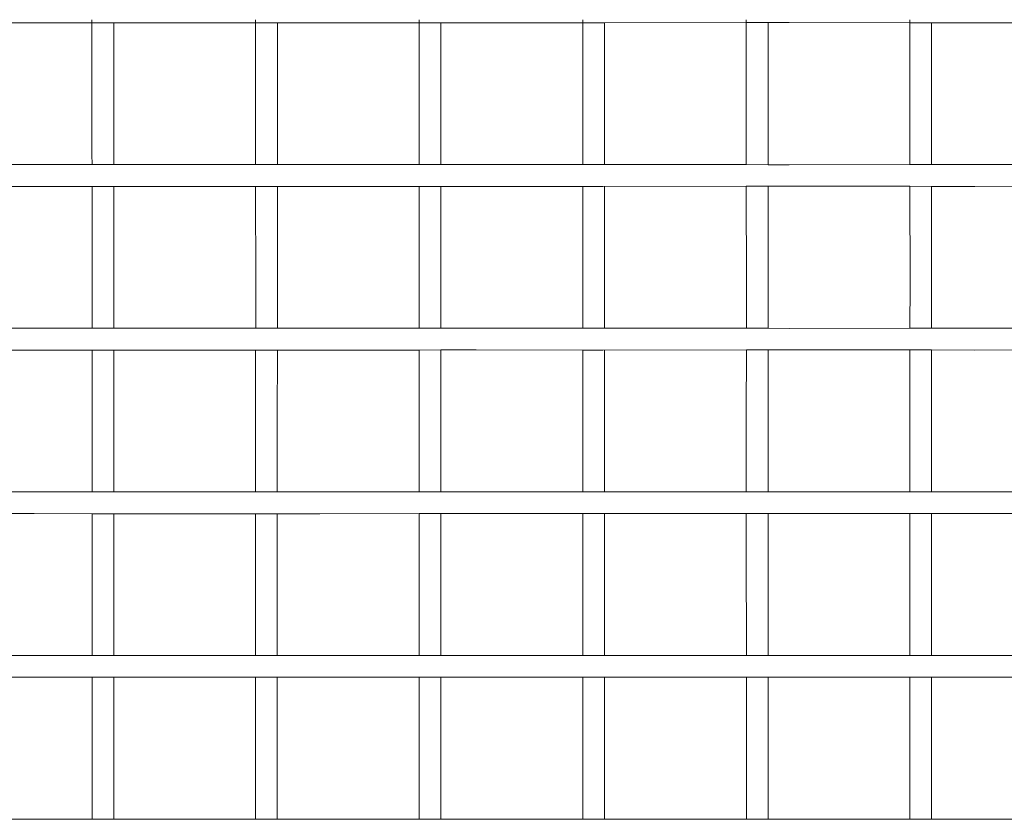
# Model space of a CAD drawing. Header units: millimetres. Extents: x -16331 to -10174, y -4135 to -3584.
# Tile 57 of 256: x -10364 to -10363.278, y -4016.072 to -4015.486. Entities that reach past the tile are written whole.
import ezdxf

# ---------------------------------------------------------------- set-up
doc = ezdxf.new("R2010")
doc.units = ezdxf.units.MM
doc.layers.add('DI-Elementos externos em vista', color=9, linetype='Continuous', lineweight=5)
doc.layers.add('IFC-IfcDoor-Contorno', color=250, linetype='Continuous', lineweight=5)

msp = doc.modelspace()

# ---------------------------------------------------------------- linework, layer by layer
at = {"layer": 'DI-Elementos externos em vista'}
for p, q in [((-10364.05139, -4015.48776), (-10363.98971, -4015.48776)), ((-10363.98971, -4015.48776), (-10363.94737, -4015.48777)), ((-10363.94737, -4015.48555), (-10363.94737, -4015.58448)), ((-10363.94737, -4015.48777), (-10363.93139, -4015.48777)), ((-10363.93139, -4015.48777), (-10363.89494, -4015.48777)), ((-10363.93137, -4015.57743), (-10363.93139, -4015.48777)), ((-10363.89494, -4015.48777), (-10363.82737, -4015.48777)), ((-10363.82737, -4015.48555), (-10363.82737, -4015.58448)), ((-10363.82737, -4015.48777), (-10363.81139, -4015.48777)), ((-10363.81139, -4015.48777), (-10363.78019, -4015.48777)), ((-10363.81137, -4015.57743), (-10363.81139, -4015.48777)), ((-10363.78019, -4015.48777), (-10363.70737, -4015.48775)), ((-10363.70737, -4015.48555), (-10363.70737, -4015.58448)), ((-10363.70737, -4015.48775), (-10363.69139, -4015.48774)), ((-10363.69139, -4015.48774), (-10363.66543, -4015.48774)), ((-10363.69137, -4015.57743), (-10363.69139, -4015.48774)), ((-10363.66543, -4015.48774), (-10363.58737, -4015.48775)), ((-10363.58737, -4015.48555), (-10363.58737, -4015.58448)), ((-10363.58737, -4015.48775), (-10363.57249, -4015.48775)), ((-10363.57249, -4015.48775), (-10363.57139, -4015.48775)), ((-10363.57139, -4015.48775), (-10363.46737, -4015.48769)), ((-10363.57137, -4015.57743), (-10363.57139, -4015.48775)), ((-10363.46737, -4015.48555), (-10363.46737, -4015.58448)), ((-10363.46737, -4015.48769), (-10363.45139, -4015.48768)), ((-10363.45139, -4015.48768), (-10363.43593, -4015.48767)), ((-10363.45137, -4015.57743), (-10363.45139, -4015.48768)), ((-10363.43593, -4015.48767), (-10363.34737, -4015.48773)), ((-10363.34737, -4015.48555), (-10363.34737, -4015.58448)), ((-10363.34737, -4015.48773), (-10363.33139, -4015.48774)), ((-10363.33139, -4015.48774), (-10363.29972, -4015.48776)), ((-10363.33137, -4015.57743), (-10363.33139, -4015.48774)), ((-10363.29972, -4015.48776), (-10363.22737, -4015.48771)), ((-10363.93137, -4015.59177), (-10363.93137, -4015.57743)), ((-10363.81137, -4015.59177), (-10363.81137, -4015.57743)), ((-10363.69137, -4015.59179), (-10363.69137, -4015.57743)), ((-10363.57137, -4015.59179), (-10363.57137, -4015.57743)), ((-10363.45137, -4015.59186), (-10363.45137, -4015.57743)), ((-10363.33137, -4015.5918), (-10363.33137, -4015.57743)), ((-10363.94737, -4015.58448), (-10363.94736, -4015.59177)), ((-10363.82737, -4015.58448), (-10363.82736, -4015.59177)), ((-10363.70737, -4015.58448), (-10363.70736, -4015.59179)), ((-10363.58737, -4015.58448), (-10363.58736, -4015.59179)), ((-10363.46737, -4015.58448), (-10363.46736, -4015.59185)), ((-10363.34737, -4015.58448), (-10363.34736, -4015.59181)), ((-10363.98971, -4015.59178), (-10364.05137, -4015.59178)), ((-10363.94736, -4015.59177), (-10363.98971, -4015.59178)), ((-10363.93137, -4015.59177), (-10363.94736, -4015.59177)), ((-10363.89494, -4015.59177), (-10363.93137, -4015.59177)), ((-10363.82736, -4015.59177), (-10363.89494, -4015.59177)), ((-10363.81137, -4015.59177), (-10363.82736, -4015.59177)), ((-10363.78019, -4015.59177), (-10363.81137, -4015.59177)), ((-10363.70736, -4015.59179), (-10363.78019, -4015.59177)), ((-10363.69137, -4015.59179), (-10363.70736, -4015.59179)), ((-10363.66543, -4015.5918), (-10363.69137, -4015.59179)), ((-10363.58736, -4015.59179), (-10363.66543, -4015.5918)), ((-10363.57249, -4015.59178), (-10363.58736, -4015.59179)), ((-10363.46736, -4015.59185), (-10363.57249, -4015.59178)), ((-10363.45137, -4015.59186), (-10363.46736, -4015.59185)), ((-10363.43593, -4015.59187), (-10363.45137, -4015.59186)), ((-10363.34736, -4015.59181), (-10363.43593, -4015.59187)), ((-10363.33137, -4015.5918), (-10363.34736, -4015.59181)), ((-10363.29972, -4015.59178), (-10363.33137, -4015.5918)), ((-10363.22736, -4015.59182), (-10363.29972, -4015.59178)), ((-10364.05137, -4015.60776), (-10363.98971, -4015.60776)), ((-10363.98971, -4015.60776), (-10363.94735, -4015.60777)), ((-10363.94735, -4015.60777), (-10363.93137, -4015.60777)), ((-10363.94735, -4015.60777), (-10363.94726, -4015.67962)), ((-10363.93137, -4015.60777), (-10363.89494, -4015.60777)), ((-10363.93137, -4015.68293), (-10363.93137, -4015.60777)), ((-10363.89494, -4015.60777), (-10363.82735, -4015.60777)), ((-10363.82735, -4015.60777), (-10363.81137, -4015.60777)), ((-10363.82735, -4015.60777), (-10363.82726, -4015.67962)), ((-10363.81137, -4015.60777), (-10363.78019, -4015.60777)), ((-10363.81137, -4015.68293), (-10363.81137, -4015.60777)), ((-10363.78019, -4015.60777), (-10363.70735, -4015.60775)), ((-10363.70735, -4015.60775), (-10363.69137, -4015.60774)), ((-10363.70735, -4015.60775), (-10363.70726, -4015.67962)), ((-10363.69137, -4015.60774), (-10363.66543, -4015.60774)), ((-10363.69137, -4015.68293), (-10363.69137, -4015.60774)), ((-10363.66543, -4015.60774), (-10363.58735, -4015.60775)), ((-10363.58735, -4015.60775), (-10363.57249, -4015.60775)), ((-10363.58735, -4015.60775), (-10363.58726, -4015.67962)), ((-10363.57249, -4015.60775), (-10363.46735, -4015.60769)), ((-10363.57137, -4015.68293), (-10363.57137, -4015.60775)), ((-10363.46735, -4015.60769), (-10363.45137, -4015.60768)), ((-10363.46735, -4015.60769), (-10363.46726, -4015.67962)), ((-10363.45137, -4015.60768), (-10363.43593, -4015.60767)), ((-10363.45137, -4015.68293), (-10363.45137, -4015.60768)), ((-10363.43593, -4015.60767), (-10363.34735, -4015.60773)), ((-10363.34735, -4015.60773), (-10363.33137, -4015.60774)), ((-10363.34735, -4015.60773), (-10363.34726, -4015.67962)), ((-10363.33137, -4015.60774), (-10363.29972, -4015.60776)), ((-10363.33137, -4015.68293), (-10363.33137, -4015.60774)), ((-10363.29972, -4015.60776), (-10363.22735, -4015.60771)), ((-10363.94726, -4015.67962), (-10363.94729, -4015.71177)), ((-10363.93138, -4015.71177), (-10363.93137, -4015.68293)), ((-10363.82726, -4015.67962), (-10363.82729, -4015.71177)), ((-10363.81138, -4015.71177), (-10363.81137, -4015.68293)), ((-10363.70726, -4015.67962), (-10363.70729, -4015.71179)), ((-10363.69138, -4015.71179), (-10363.69137, -4015.68293)), ((-10363.58726, -4015.67962), (-10363.58729, -4015.71179)), ((-10363.57138, -4015.71179), (-10363.57137, -4015.68293)), ((-10363.46726, -4015.67962), (-10363.46729, -4015.71185)), ((-10363.45138, -4015.71186), (-10363.45137, -4015.68293)), ((-10363.34726, -4015.67962), (-10363.34729, -4015.71181)), ((-10363.33138, -4015.7118), (-10363.33137, -4015.68293)), ((-10363.98971, -4015.71178), (-10364.05138, -4015.71178)), ((-10363.94729, -4015.71177), (-10363.98971, -4015.71178)), ((-10363.93138, -4015.71177), (-10363.94729, -4015.71177)), ((-10363.89494, -4015.71177), (-10363.93138, -4015.71177)), ((-10363.82729, -4015.71177), (-10363.89494, -4015.71177)), ((-10363.81138, -4015.71177), (-10363.82729, -4015.71177)), ((-10363.78019, -4015.71177), (-10363.81138, -4015.71177)), ((-10363.70729, -4015.71179), (-10363.78019, -4015.71177)), ((-10363.69138, -4015.71179), (-10363.70729, -4015.71179)), ((-10363.66543, -4015.7118), (-10363.69138, -4015.71179)), ((-10363.58729, -4015.71179), (-10363.66543, -4015.7118)), ((-10363.57249, -4015.71178), (-10363.58729, -4015.71179)), ((-10363.46729, -4015.71185), (-10363.57249, -4015.71178)), ((-10363.45138, -4015.71186), (-10363.46729, -4015.71185)), ((-10363.43593, -4015.71187), (-10363.45138, -4015.71186)), ((-10363.34729, -4015.71181), (-10363.43593, -4015.71187)), ((-10363.33138, -4015.7118), (-10363.34729, -4015.71181)), ((-10363.29972, -4015.71178), (-10363.33138, -4015.7118)), ((-10363.22729, -4015.71182), (-10363.29972, -4015.71178)), ((-10364.05139, -4015.72776), (-10363.98971, -4015.72776)), ((-10363.98971, -4015.72776), (-10363.94731, -4015.72777)), ((-10363.94731, -4015.72777), (-10363.94736, -4015.77433)), ((-10363.94731, -4015.72777), (-10363.93139, -4015.72777)), ((-10363.93141, -4015.77823), (-10363.93139, -4015.72777)), ((-10363.93139, -4015.72777), (-10363.89494, -4015.72777)), ((-10363.89494, -4015.72777), (-10363.82731, -4015.72777)), ((-10363.82731, -4015.72777), (-10363.82736, -4015.77433)), ((-10363.82731, -4015.72777), (-10363.81139, -4015.72777)), ((-10363.81141, -4015.77823), (-10363.81139, -4015.72777)), ((-10363.81139, -4015.72777), (-10363.78019, -4015.72777)), ((-10363.78019, -4015.72777), (-10363.70731, -4015.72775)), ((-10363.70731, -4015.72775), (-10363.70736, -4015.77433)), ((-10363.70731, -4015.72775), (-10363.69139, -4015.72774)), ((-10363.69141, -4015.77823), (-10363.69139, -4015.72774)), ((-10363.69139, -4015.72774), (-10363.66543, -4015.72774)), ((-10363.66543, -4015.72774), (-10363.58731, -4015.72775)), ((-10363.58731, -4015.72775), (-10363.58736, -4015.77433)), ((-10363.58731, -4015.72775), (-10363.57249, -4015.72775)), ((-10363.57249, -4015.72775), (-10363.46731, -4015.72769)), ((-10363.57141, -4015.77823), (-10363.57139, -4015.72775)), ((-10363.46731, -4015.72769), (-10363.46736, -4015.77433)), ((-10363.46731, -4015.72769), (-10363.45139, -4015.72768)), ((-10363.45141, -4015.77823), (-10363.45139, -4015.72768)), ((-10363.45139, -4015.72768), (-10363.43593, -4015.72767)), ((-10363.43593, -4015.72767), (-10363.34731, -4015.72773)), ((-10363.34731, -4015.72773), (-10363.34736, -4015.77433)), ((-10363.34731, -4015.72773), (-10363.33139, -4015.72774)), ((-10363.33141, -4015.77823), (-10363.33139, -4015.72774)), ((-10363.33139, -4015.72774), (-10363.29972, -4015.72776)), ((-10363.29972, -4015.72776), (-10363.22731, -4015.72771)), ((-10363.94736, -4015.77433), (-10363.94735, -4015.83177)), ((-10363.93141, -4015.83177), (-10363.93141, -4015.77823)), ((-10363.82736, -4015.77433), (-10363.82735, -4015.83177)), ((-10363.81141, -4015.83177), (-10363.81141, -4015.77823)), ((-10363.70736, -4015.77433), (-10363.70735, -4015.83179)), ((-10363.69141, -4015.83179), (-10363.69141, -4015.77823)), ((-10363.58736, -4015.77433), (-10363.58735, -4015.83179)), ((-10363.57141, -4015.83179), (-10363.57141, -4015.77823)), ((-10363.46736, -4015.77433), (-10363.46735, -4015.83185)), ((-10363.45141, -4015.83186), (-10363.45141, -4015.77823)), ((-10363.34736, -4015.77433), (-10363.34735, -4015.83181)), ((-10363.33141, -4015.8318), (-10363.33141, -4015.77823)), ((-10363.98971, -4015.83178), (-10364.05141, -4015.83178)), ((-10363.94735, -4015.83177), (-10363.98971, -4015.83178)), ((-10363.93141, -4015.83177), (-10363.94735, -4015.83177)), ((-10363.89494, -4015.83177), (-10363.93141, -4015.83177)), ((-10363.82735, -4015.83177), (-10363.89494, -4015.83177)), ((-10363.81141, -4015.83177), (-10363.82735, -4015.83177)), ((-10363.78019, -4015.83177), (-10363.81141, -4015.83177)), ((-10363.70735, -4015.83179), (-10363.78019, -4015.83177)), ((-10363.69141, -4015.83179), (-10363.70735, -4015.83179)), ((-10363.66543, -4015.8318), (-10363.69141, -4015.83179)), ((-10363.58735, -4015.83179), (-10363.66543, -4015.8318)), ((-10363.57249, -4015.83178), (-10363.58735, -4015.83179)), ((-10363.57141, -4015.83179), (-10363.57249, -4015.83178)), ((-10363.46735, -4015.83185), (-10363.57141, -4015.83179)), ((-10363.45141, -4015.83186), (-10363.46735, -4015.83185)), ((-10363.43593, -4015.83187), (-10363.45141, -4015.83186)), ((-10363.34735, -4015.83181), (-10363.43593, -4015.83187)), ((-10363.33141, -4015.8318), (-10363.34735, -4015.83181)), ((-10363.29972, -4015.83178), (-10363.33141, -4015.8318)), ((-10363.22735, -4015.83182), (-10363.29972, -4015.83178)), ((-10364.05141, -4015.84776), (-10363.98971, -4015.84776)), ((-10363.98971, -4015.84776), (-10363.94734, -4015.84777)), ((-10363.94734, -4015.84777), (-10363.93141, -4015.84777)), ((-10363.94734, -4015.84777), (-10363.94734, -4015.87371)), ((-10363.93141, -4015.84777), (-10363.89494, -4015.84777)), ((-10363.93141, -4015.87371), (-10363.93141, -4015.84777)), ((-10363.89494, -4015.84777), (-10363.82734, -4015.84777)), ((-10363.82734, -4015.84777), (-10363.81141, -4015.84777)), ((-10363.82734, -4015.84777), (-10363.82734, -4015.87371)), ((-10363.81141, -4015.84777), (-10363.78019, -4015.84777)), ((-10363.81141, -4015.87371), (-10363.81141, -4015.84777)), ((-10363.78019, -4015.84777), (-10363.70734, -4015.84775)), ((-10363.70734, -4015.84775), (-10363.69141, -4015.84774)), ((-10363.70734, -4015.84775), (-10363.70734, -4015.87371)), ((-10363.69141, -4015.84774), (-10363.66543, -4015.84774)), ((-10363.69141, -4015.87371), (-10363.69141, -4015.84774)), ((-10363.66543, -4015.84774), (-10363.58734, -4015.84775)), ((-10363.58734, -4015.84775), (-10363.57249, -4015.84775)), ((-10363.58734, -4015.84775), (-10363.58734, -4015.87371)), ((-10363.57249, -4015.84775), (-10363.57141, -4015.84775)), ((-10363.57141, -4015.84775), (-10363.46734, -4015.84769)), ((-10363.57141, -4015.87371), (-10363.57141, -4015.84775)), ((-10363.46734, -4015.84769), (-10363.45141, -4015.84768)), ((-10363.46734, -4015.84769), (-10363.46734, -4015.87371)), ((-10363.45141, -4015.84768), (-10363.43593, -4015.84767)), ((-10363.45141, -4015.87371), (-10363.45141, -4015.84768)), ((-10363.43593, -4015.84767), (-10363.34734, -4015.84773)), ((-10363.34734, -4015.84773), (-10363.33141, -4015.84774)), ((-10363.34734, -4015.84773), (-10363.34734, -4015.87371)), ((-10363.33141, -4015.84774), (-10363.29972, -4015.84776)), ((-10363.33141, -4015.87371), (-10363.33141, -4015.84774)), ((-10363.29972, -4015.84776), (-10363.22734, -4015.84771)), ((-10363.94734, -4015.87371), (-10363.94732, -4015.95177)), ((-10363.93142, -4015.95177), (-10363.93141, -4015.87371)), ((-10363.82734, -4015.87371), (-10363.82732, -4015.95177)), ((-10363.81142, -4015.95177), (-10363.81141, -4015.87371)), ((-10363.70734, -4015.87371), (-10363.70732, -4015.95179)), ((-10363.69142, -4015.95179), (-10363.69141, -4015.87371)), ((-10363.58734, -4015.87371), (-10363.58732, -4015.95179)), ((-10363.57142, -4015.95179), (-10363.57141, -4015.87371)), ((-10363.46734, -4015.87371), (-10363.46732, -4015.95185)), ((-10363.45142, -4015.95186), (-10363.45141, -4015.87371)), ((-10363.34734, -4015.87371), (-10363.34732, -4015.95181)), ((-10363.33142, -4015.9518), (-10363.33141, -4015.87371)), ((-10363.98971, -4015.95178), (-10364.05142, -4015.95178)), ((-10363.94732, -4015.95177), (-10363.98971, -4015.95178)), ((-10363.93142, -4015.95177), (-10363.94732, -4015.95177)), ((-10363.89494, -4015.95177), (-10363.93142, -4015.95177)), ((-10363.82732, -4015.95177), (-10363.89494, -4015.95177)), ((-10363.81142, -4015.95177), (-10363.82732, -4015.95177)), ((-10363.78019, -4015.95177), (-10363.81142, -4015.95177)), ((-10363.70732, -4015.95179), (-10363.78019, -4015.95177)), ((-10363.69142, -4015.95179), (-10363.70732, -4015.95179)), ((-10363.66543, -4015.9518), (-10363.69142, -4015.95179)), ((-10363.58732, -4015.95179), (-10363.66543, -4015.9518)), ((-10363.57249, -4015.95178), (-10363.58732, -4015.95179)), ((-10363.57142, -4015.95179), (-10363.57249, -4015.95178)), ((-10363.46732, -4015.95185), (-10363.57142, -4015.95179)), ((-10363.45142, -4015.95186), (-10363.46732, -4015.95185)), ((-10363.43593, -4015.95187), (-10363.45142, -4015.95186)), ((-10363.34732, -4015.95181), (-10363.43593, -4015.95187)), ((-10363.33142, -4015.9518), (-10363.34732, -4015.95181)), ((-10363.29972, -4015.95178), (-10363.33142, -4015.9518)), ((-10363.22732, -4015.95182), (-10363.29972, -4015.95178)), ((-10364.05143, -4015.96776), (-10363.98971, -4015.96776)), ((-10363.98971, -4015.96776), (-10363.94732, -4015.96777)), ((-10363.94732, -4015.96777), (-10363.93143, -4015.96777)), ((-10363.94732, -4015.96777), (-10363.94732, -4015.97247)), ((-10363.93143, -4015.96777), (-10363.89494, -4015.96777)), ((-10363.93143, -4015.97247), (-10363.93143, -4015.96777)), ((-10363.89494, -4015.96777), (-10363.82732, -4015.96777)), ((-10363.82732, -4015.96777), (-10363.81143, -4015.96777)), ((-10363.82732, -4015.96777), (-10363.82732, -4015.97247)), ((-10363.81143, -4015.96777), (-10363.78019, -4015.96777)), ((-10363.81143, -4015.97247), (-10363.81143, -4015.96777)), ((-10363.78019, -4015.96777), (-10363.70732, -4015.96775)), ((-10363.70732, -4015.96775), (-10363.69143, -4015.96774)), ((-10363.70732, -4015.96775), (-10363.70732, -4015.97247)), ((-10363.69143, -4015.96774), (-10363.66543, -4015.96774)), ((-10363.69143, -4015.97247), (-10363.69143, -4015.96774)), ((-10363.66543, -4015.96774), (-10363.58732, -4015.96775)), ((-10363.58732, -4015.96775), (-10363.57249, -4015.96775)), ((-10363.58732, -4015.96775), (-10363.58732, -4015.97247)), ((-10363.57249, -4015.96775), (-10363.57143, -4015.96775)), ((-10363.57143, -4015.96775), (-10363.46732, -4015.96769)), ((-10363.57143, -4015.97247), (-10363.57143, -4015.96775)), ((-10363.46732, -4015.96769), (-10363.45143, -4015.96768)), ((-10363.46732, -4015.96769), (-10363.46732, -4015.97247)), ((-10363.45143, -4015.96768), (-10363.43593, -4015.96767)), ((-10363.45143, -4015.97247), (-10363.45143, -4015.96768)), ((-10363.43593, -4015.96767), (-10363.34732, -4015.96773)), ((-10363.34732, -4015.96773), (-10363.33143, -4015.96774)), ((-10363.34732, -4015.96773), (-10363.34732, -4015.97247)), ((-10363.33143, -4015.96774), (-10363.29972, -4015.96776)), ((-10363.33143, -4015.97247), (-10363.33143, -4015.96774)), ((-10363.29972, -4015.96776), (-10363.22732, -4015.96771)), ((-10363.94732, -4015.97247), (-10363.94733, -4016.06798)), ((-10363.93141, -4016.06798), (-10363.93143, -4015.97247)), ((-10363.82732, -4015.97247), (-10363.82733, -4016.06798)), ((-10363.81141, -4016.06798), (-10363.81143, -4015.97247)), ((-10363.70732, -4015.97247), (-10363.70733, -4016.06798)), ((-10363.69141, -4016.06798), (-10363.69143, -4015.97247)), ((-10363.58732, -4015.97247), (-10363.58733, -4016.06798)), ((-10363.57141, -4016.06798), (-10363.57143, -4015.97247)), ((-10363.46732, -4015.97247), (-10363.46733, -4016.06798)), ((-10363.45141, -4016.06798), (-10363.45143, -4015.97247)), ((-10363.34732, -4015.97247), (-10363.34733, -4016.06798)), ((-10363.33141, -4016.06798), (-10363.33143, -4015.97247)), ((-10363.94733, -4016.06798), (-10363.94733, -4016.07177)), ((-10363.93141, -4016.07177), (-10363.93141, -4016.06798)), ((-10363.82733, -4016.06798), (-10363.82733, -4016.07177)), ((-10363.81141, -4016.07177), (-10363.81141, -4016.06798)), ((-10363.70733, -4016.06798), (-10363.70733, -4016.07179)), ((-10363.69141, -4016.07179), (-10363.69141, -4016.06798)), ((-10363.58733, -4016.06798), (-10363.58733, -4016.07179)), ((-10363.57141, -4016.07179), (-10363.57141, -4016.06798)), ((-10363.46733, -4016.06798), (-10363.46733, -4016.07185)), ((-10363.45141, -4016.07186), (-10363.45141, -4016.06798)), ((-10363.34733, -4016.06798), (-10363.34733, -4016.07181)), ((-10363.33141, -4016.0718), (-10363.33141, -4016.06798)), ((-10363.98971, -4016.07178), (-10364.05141, -4016.07178)), ((-10363.94733, -4016.07177), (-10363.98971, -4016.07178)), ((-10363.93141, -4016.07177), (-10363.94733, -4016.07177)), ((-10363.89494, -4016.07177), (-10363.93141, -4016.07177)), ((-10363.82733, -4016.07177), (-10363.89494, -4016.07177)), ((-10363.81141, -4016.07177), (-10363.82733, -4016.07177)), ((-10363.78019, -4016.07177), (-10363.81141, -4016.07177)), ((-10363.70733, -4016.07179), (-10363.78019, -4016.07177)), ((-10363.69141, -4016.07179), (-10363.70733, -4016.07179)), ((-10363.66543, -4016.0718), (-10363.69141, -4016.07179)), ((-10363.58733, -4016.07179), (-10363.66543, -4016.0718)), ((-10363.57249, -4016.07178), (-10363.58733, -4016.07179)), ((-10363.57141, -4016.07179), (-10363.57249, -4016.07178)), ((-10363.46733, -4016.07185), (-10363.57141, -4016.07179)), ((-10363.45141, -4016.07186), (-10363.46733, -4016.07185)), ((-10363.43593, -4016.07187), (-10363.45141, -4016.07186)), ((-10363.34733, -4016.07181), (-10363.43593, -4016.07187)), ((-10363.33141, -4016.0718), (-10363.34733, -4016.07181)), ((-10363.29972, -4016.07178), (-10363.33141, -4016.0718)), ((-10363.22733, -4016.07182), (-10363.29972, -4016.07178))]:
    msp.add_line(p, q, dxfattribs=at)
at = {"layer": 'IFC-IfcDoor-Contorno', "lineweight": 5}
for p, q in [((-10364.05139, -4015.48776), (-10363.98971, -4015.48776)), ((-10363.98971, -4015.48776), (-10363.94737, -4015.48777)), ((-10363.94737, -4015.48555), (-10363.94737, -4015.58448)), ((-10363.94737, -4015.48777), (-10363.93139, -4015.48777)), ((-10363.93139, -4015.48777), (-10363.89494, -4015.48777)), ((-10363.93137, -4015.57743), (-10363.93139, -4015.48777)), ((-10363.89494, -4015.48777), (-10363.82737, -4015.48777)), ((-10363.82737, -4015.48555), (-10363.82737, -4015.58448)), ((-10363.82737, -4015.48777), (-10363.81139, -4015.48777)), ((-10363.81139, -4015.48777), (-10363.78019, -4015.48777)), ((-10363.81137, -4015.57743), (-10363.81139, -4015.48777)), ((-10363.78019, -4015.48777), (-10363.70737, -4015.48775)), ((-10363.70737, -4015.48555), (-10363.70737, -4015.58448)), ((-10363.70737, -4015.48775), (-10363.69139, -4015.48774)), ((-10363.69139, -4015.48774), (-10363.66543, -4015.48774)), ((-10363.69137, -4015.57743), (-10363.69139, -4015.48774)), ((-10363.66543, -4015.48774), (-10363.58737, -4015.48775)), ((-10363.58737, -4015.48555), (-10363.58737, -4015.58448)), ((-10363.58737, -4015.48775), (-10363.57249, -4015.48775)), ((-10363.57249, -4015.48775), (-10363.57139, -4015.48775)), ((-10363.57139, -4015.48775), (-10363.46737, -4015.48769)), ((-10363.57137, -4015.57743), (-10363.57139, -4015.48775)), ((-10363.46737, -4015.48555), (-10363.46737, -4015.58448)), ((-10363.46737, -4015.48769), (-10363.45139, -4015.48768)), ((-10363.45139, -4015.48768), (-10363.43593, -4015.48767)), ((-10363.45137, -4015.57743), (-10363.45139, -4015.48768)), ((-10363.43593, -4015.48767), (-10363.34737, -4015.48773)), ((-10363.34737, -4015.48555), (-10363.34737, -4015.58448)), ((-10363.34737, -4015.48773), (-10363.33139, -4015.48774)), ((-10363.33139, -4015.48774), (-10363.29972, -4015.48776)), ((-10363.33137, -4015.57743), (-10363.33139, -4015.48774)), ((-10363.29972, -4015.48776), (-10363.22737, -4015.48771)), ((-10363.93137, -4015.59177), (-10363.93137, -4015.57743)), ((-10363.81137, -4015.59177), (-10363.81137, -4015.57743)), ((-10363.69137, -4015.59179), (-10363.69137, -4015.57743)), ((-10363.57137, -4015.59179), (-10363.57137, -4015.57743)), ((-10363.45137, -4015.59186), (-10363.45137, -4015.57743)), ((-10363.33137, -4015.5918), (-10363.33137, -4015.57743)), ((-10363.94737, -4015.58448), (-10363.94736, -4015.59177)), ((-10363.82737, -4015.58448), (-10363.82736, -4015.59177)), ((-10363.70737, -4015.58448), (-10363.70736, -4015.59179)), ((-10363.58737, -4015.58448), (-10363.58736, -4015.59179)), ((-10363.46737, -4015.58448), (-10363.46736, -4015.59185)), ((-10363.34737, -4015.58448), (-10363.34736, -4015.59181)), ((-10363.98971, -4015.59178), (-10364.05137, -4015.59178)), ((-10363.94736, -4015.59177), (-10363.98971, -4015.59178)), ((-10363.93137, -4015.59177), (-10363.94736, -4015.59177)), ((-10363.89494, -4015.59177), (-10363.93137, -4015.59177)), ((-10363.82736, -4015.59177), (-10363.89494, -4015.59177)), ((-10363.81137, -4015.59177), (-10363.82736, -4015.59177)), ((-10363.78019, -4015.59177), (-10363.81137, -4015.59177)), ((-10363.70736, -4015.59179), (-10363.78019, -4015.59177)), ((-10363.69137, -4015.59179), (-10363.70736, -4015.59179)), ((-10363.66543, -4015.5918), (-10363.69137, -4015.59179)), ((-10363.58736, -4015.59179), (-10363.66543, -4015.5918)), ((-10363.57249, -4015.59178), (-10363.58736, -4015.59179)), ((-10363.46736, -4015.59185), (-10363.57249, -4015.59178)), ((-10363.45137, -4015.59186), (-10363.46736, -4015.59185)), ((-10363.43593, -4015.59187), (-10363.45137, -4015.59186)), ((-10363.34736, -4015.59181), (-10363.43593, -4015.59187)), ((-10363.33137, -4015.5918), (-10363.34736, -4015.59181)), ((-10363.29972, -4015.59178), (-10363.33137, -4015.5918)), ((-10363.22736, -4015.59182), (-10363.29972, -4015.59178)), ((-10364.05137, -4015.60776), (-10363.98971, -4015.60776)), ((-10363.98971, -4015.60776), (-10363.94735, -4015.60777)), ((-10363.94735, -4015.60777), (-10363.93137, -4015.60777)), ((-10363.94735, -4015.60777), (-10363.94726, -4015.67962)), ((-10363.93137, -4015.60777), (-10363.89494, -4015.60777)), ((-10363.93137, -4015.68293), (-10363.93137, -4015.60777)), ((-10363.89494, -4015.60777), (-10363.82735, -4015.60777)), ((-10363.82735, -4015.60777), (-10363.81137, -4015.60777)), ((-10363.82735, -4015.60777), (-10363.82726, -4015.67962)), ((-10363.81137, -4015.60777), (-10363.78019, -4015.60777)), ((-10363.81137, -4015.68293), (-10363.81137, -4015.60777)), ((-10363.78019, -4015.60777), (-10363.70735, -4015.60775)), ((-10363.70735, -4015.60775), (-10363.69137, -4015.60774)), ((-10363.70735, -4015.60775), (-10363.70726, -4015.67962)), ((-10363.69137, -4015.60774), (-10363.66543, -4015.60774)), ((-10363.69137, -4015.68293), (-10363.69137, -4015.60774)), ((-10363.66543, -4015.60774), (-10363.58735, -4015.60775)), ((-10363.58735, -4015.60775), (-10363.57249, -4015.60775)), ((-10363.58735, -4015.60775), (-10363.58726, -4015.67962)), ((-10363.57249, -4015.60775), (-10363.46735, -4015.60769)), ((-10363.57137, -4015.68293), (-10363.57137, -4015.60775)), ((-10363.46735, -4015.60769), (-10363.45137, -4015.60768)), ((-10363.46735, -4015.60769), (-10363.46726, -4015.67962)), ((-10363.45137, -4015.60768), (-10363.43593, -4015.60767)), ((-10363.45137, -4015.68293), (-10363.45137, -4015.60768)), ((-10363.43593, -4015.60767), (-10363.34735, -4015.60773)), ((-10363.34735, -4015.60773), (-10363.33137, -4015.60774)), ((-10363.34735, -4015.60773), (-10363.34726, -4015.67962)), ((-10363.33137, -4015.60774), (-10363.29972, -4015.60776)), ((-10363.33137, -4015.68293), (-10363.33137, -4015.60774)), ((-10363.29972, -4015.60776), (-10363.22735, -4015.60771)), ((-10363.94726, -4015.67962), (-10363.94729, -4015.71177)), ((-10363.93138, -4015.71177), (-10363.93137, -4015.68293)), ((-10363.82726, -4015.67962), (-10363.82729, -4015.71177)), ((-10363.81138, -4015.71177), (-10363.81137, -4015.68293)), ((-10363.70726, -4015.67962), (-10363.70729, -4015.71179)), ((-10363.69138, -4015.71179), (-10363.69137, -4015.68293)), ((-10363.58726, -4015.67962), (-10363.58729, -4015.71179)), ((-10363.57138, -4015.71179), (-10363.57137, -4015.68293)), ((-10363.46726, -4015.67962), (-10363.46729, -4015.71185)), ((-10363.45138, -4015.71186), (-10363.45137, -4015.68293)), ((-10363.34726, -4015.67962), (-10363.34729, -4015.71181)), ((-10363.33138, -4015.7118), (-10363.33137, -4015.68293)), ((-10363.98971, -4015.71178), (-10364.05138, -4015.71178)), ((-10363.94729, -4015.71177), (-10363.98971, -4015.71178)), ((-10363.93138, -4015.71177), (-10363.94729, -4015.71177)), ((-10363.89494, -4015.71177), (-10363.93138, -4015.71177)), ((-10363.82729, -4015.71177), (-10363.89494, -4015.71177)), ((-10363.81138, -4015.71177), (-10363.82729, -4015.71177)), ((-10363.78019, -4015.71177), (-10363.81138, -4015.71177)), ((-10363.70729, -4015.71179), (-10363.78019, -4015.71177)), ((-10363.69138, -4015.71179), (-10363.70729, -4015.71179)), ((-10363.66543, -4015.7118), (-10363.69138, -4015.71179)), ((-10363.58729, -4015.71179), (-10363.66543, -4015.7118)), ((-10363.57249, -4015.71178), (-10363.58729, -4015.71179)), ((-10363.46729, -4015.71185), (-10363.57249, -4015.71178)), ((-10363.45138, -4015.71186), (-10363.46729, -4015.71185)), ((-10363.43593, -4015.71187), (-10363.45138, -4015.71186)), ((-10363.34729, -4015.71181), (-10363.43593, -4015.71187)), ((-10363.33138, -4015.7118), (-10363.34729, -4015.71181)), ((-10363.29972, -4015.71178), (-10363.33138, -4015.7118)), ((-10363.22729, -4015.71182), (-10363.29972, -4015.71178)), ((-10364.05139, -4015.72776), (-10363.98971, -4015.72776)), ((-10363.98971, -4015.72776), (-10363.94731, -4015.72777)), ((-10363.94731, -4015.72777), (-10363.94736, -4015.77433)), ((-10363.94731, -4015.72777), (-10363.93139, -4015.72777)), ((-10363.93141, -4015.77823), (-10363.93139, -4015.72777)), ((-10363.93139, -4015.72777), (-10363.89494, -4015.72777)), ((-10363.89494, -4015.72777), (-10363.82731, -4015.72777)), ((-10363.82731, -4015.72777), (-10363.82736, -4015.77433)), ((-10363.82731, -4015.72777), (-10363.81139, -4015.72777)), ((-10363.81141, -4015.77823), (-10363.81139, -4015.72777)), ((-10363.81139, -4015.72777), (-10363.78019, -4015.72777)), ((-10363.78019, -4015.72777), (-10363.70731, -4015.72775)), ((-10363.70731, -4015.72775), (-10363.70736, -4015.77433)), ((-10363.70731, -4015.72775), (-10363.69139, -4015.72774)), ((-10363.69141, -4015.77823), (-10363.69139, -4015.72774)), ((-10363.69139, -4015.72774), (-10363.66543, -4015.72774)), ((-10363.66543, -4015.72774), (-10363.58731, -4015.72775)), ((-10363.58731, -4015.72775), (-10363.58736, -4015.77433)), ((-10363.58731, -4015.72775), (-10363.57249, -4015.72775)), ((-10363.57249, -4015.72775), (-10363.46731, -4015.72769)), ((-10363.57141, -4015.77823), (-10363.57139, -4015.72775)), ((-10363.46731, -4015.72769), (-10363.46736, -4015.77433)), ((-10363.46731, -4015.72769), (-10363.45139, -4015.72768)), ((-10363.45141, -4015.77823), (-10363.45139, -4015.72768)), ((-10363.45139, -4015.72768), (-10363.43593, -4015.72767)), ((-10363.43593, -4015.72767), (-10363.34731, -4015.72773)), ((-10363.34731, -4015.72773), (-10363.34736, -4015.77433)), ((-10363.34731, -4015.72773), (-10363.33139, -4015.72774)), ((-10363.33141, -4015.77823), (-10363.33139, -4015.72774)), ((-10363.33139, -4015.72774), (-10363.29972, -4015.72776)), ((-10363.29972, -4015.72776), (-10363.22731, -4015.72771)), ((-10363.94736, -4015.77433), (-10363.94735, -4015.83177)), ((-10363.93141, -4015.83177), (-10363.93141, -4015.77823)), ((-10363.82736, -4015.77433), (-10363.82735, -4015.83177)), ((-10363.81141, -4015.83177), (-10363.81141, -4015.77823)), ((-10363.70736, -4015.77433), (-10363.70735, -4015.83179)), ((-10363.69141, -4015.83179), (-10363.69141, -4015.77823)), ((-10363.58736, -4015.77433), (-10363.58735, -4015.83179)), ((-10363.57141, -4015.83179), (-10363.57141, -4015.77823)), ((-10363.46736, -4015.77433), (-10363.46735, -4015.83185)), ((-10363.45141, -4015.83186), (-10363.45141, -4015.77823)), ((-10363.34736, -4015.77433), (-10363.34735, -4015.83181)), ((-10363.33141, -4015.8318), (-10363.33141, -4015.77823)), ((-10363.98971, -4015.83178), (-10364.05141, -4015.83178)), ((-10363.94735, -4015.83177), (-10363.98971, -4015.83178)), ((-10363.93141, -4015.83177), (-10363.94735, -4015.83177)), ((-10363.89494, -4015.83177), (-10363.93141, -4015.83177)), ((-10363.82735, -4015.83177), (-10363.89494, -4015.83177)), ((-10363.81141, -4015.83177), (-10363.82735, -4015.83177)), ((-10363.78019, -4015.83177), (-10363.81141, -4015.83177)), ((-10363.70735, -4015.83179), (-10363.78019, -4015.83177)), ((-10363.69141, -4015.83179), (-10363.70735, -4015.83179)), ((-10363.66543, -4015.8318), (-10363.69141, -4015.83179)), ((-10363.58735, -4015.83179), (-10363.66543, -4015.8318)), ((-10363.57249, -4015.83178), (-10363.58735, -4015.83179)), ((-10363.57141, -4015.83179), (-10363.57249, -4015.83178)), ((-10363.46735, -4015.83185), (-10363.57141, -4015.83179)), ((-10363.45141, -4015.83186), (-10363.46735, -4015.83185)), ((-10363.43593, -4015.83187), (-10363.45141, -4015.83186)), ((-10363.34735, -4015.83181), (-10363.43593, -4015.83187)), ((-10363.33141, -4015.8318), (-10363.34735, -4015.83181)), ((-10363.29972, -4015.83178), (-10363.33141, -4015.8318)), ((-10363.22735, -4015.83182), (-10363.29972, -4015.83178)), ((-10364.05141, -4015.84776), (-10363.98971, -4015.84776)), ((-10363.98971, -4015.84776), (-10363.94734, -4015.84777)), ((-10363.94734, -4015.84777), (-10363.93141, -4015.84777)), ((-10363.94734, -4015.84777), (-10363.94734, -4015.87371)), ((-10363.93141, -4015.84777), (-10363.89494, -4015.84777)), ((-10363.93141, -4015.87371), (-10363.93141, -4015.84777)), ((-10363.89494, -4015.84777), (-10363.82734, -4015.84777)), ((-10363.82734, -4015.84777), (-10363.81141, -4015.84777)), ((-10363.82734, -4015.84777), (-10363.82734, -4015.87371)), ((-10363.81141, -4015.84777), (-10363.78019, -4015.84777)), ((-10363.81141, -4015.87371), (-10363.81141, -4015.84777)), ((-10363.78019, -4015.84777), (-10363.70734, -4015.84775)), ((-10363.70734, -4015.84775), (-10363.69141, -4015.84774)), ((-10363.70734, -4015.84775), (-10363.70734, -4015.87371)), ((-10363.69141, -4015.84774), (-10363.66543, -4015.84774)), ((-10363.69141, -4015.87371), (-10363.69141, -4015.84774)), ((-10363.66543, -4015.84774), (-10363.58734, -4015.84775)), ((-10363.58734, -4015.84775), (-10363.57249, -4015.84775)), ((-10363.58734, -4015.84775), (-10363.58734, -4015.87371)), ((-10363.57249, -4015.84775), (-10363.57141, -4015.84775)), ((-10363.57141, -4015.84775), (-10363.46734, -4015.84769)), ((-10363.57141, -4015.87371), (-10363.57141, -4015.84775)), ((-10363.46734, -4015.84769), (-10363.45141, -4015.84768)), ((-10363.46734, -4015.84769), (-10363.46734, -4015.87371)), ((-10363.45141, -4015.84768), (-10363.43593, -4015.84767)), ((-10363.45141, -4015.87371), (-10363.45141, -4015.84768)), ((-10363.43593, -4015.84767), (-10363.34734, -4015.84773)), ((-10363.34734, -4015.84773), (-10363.33141, -4015.84774)), ((-10363.34734, -4015.84773), (-10363.34734, -4015.87371)), ((-10363.33141, -4015.84774), (-10363.29972, -4015.84776)), ((-10363.33141, -4015.87371), (-10363.33141, -4015.84774)), ((-10363.29972, -4015.84776), (-10363.22734, -4015.84771)), ((-10363.94734, -4015.87371), (-10363.94732, -4015.95177)), ((-10363.93142, -4015.95177), (-10363.93141, -4015.87371)), ((-10363.82734, -4015.87371), (-10363.82732, -4015.95177)), ((-10363.81142, -4015.95177), (-10363.81141, -4015.87371)), ((-10363.70734, -4015.87371), (-10363.70732, -4015.95179)), ((-10363.69142, -4015.95179), (-10363.69141, -4015.87371)), ((-10363.58734, -4015.87371), (-10363.58732, -4015.95179)), ((-10363.57142, -4015.95179), (-10363.57141, -4015.87371)), ((-10363.46734, -4015.87371), (-10363.46732, -4015.95185)), ((-10363.45142, -4015.95186), (-10363.45141, -4015.87371)), ((-10363.34734, -4015.87371), (-10363.34732, -4015.95181)), ((-10363.33142, -4015.9518), (-10363.33141, -4015.87371)), ((-10363.98971, -4015.95178), (-10364.05142, -4015.95178)), ((-10363.94732, -4015.95177), (-10363.98971, -4015.95178)), ((-10363.93142, -4015.95177), (-10363.94732, -4015.95177)), ((-10363.89494, -4015.95177), (-10363.93142, -4015.95177)), ((-10363.82732, -4015.95177), (-10363.89494, -4015.95177)), ((-10363.81142, -4015.95177), (-10363.82732, -4015.95177)), ((-10363.78019, -4015.95177), (-10363.81142, -4015.95177)), ((-10363.70732, -4015.95179), (-10363.78019, -4015.95177)), ((-10363.69142, -4015.95179), (-10363.70732, -4015.95179)), ((-10363.66543, -4015.9518), (-10363.69142, -4015.95179)), ((-10363.58732, -4015.95179), (-10363.66543, -4015.9518)), ((-10363.57249, -4015.95178), (-10363.58732, -4015.95179)), ((-10363.57142, -4015.95179), (-10363.57249, -4015.95178)), ((-10363.46732, -4015.95185), (-10363.57142, -4015.95179)), ((-10363.45142, -4015.95186), (-10363.46732, -4015.95185)), ((-10363.43593, -4015.95187), (-10363.45142, -4015.95186)), ((-10363.34732, -4015.95181), (-10363.43593, -4015.95187)), ((-10363.33142, -4015.9518), (-10363.34732, -4015.95181)), ((-10363.29972, -4015.95178), (-10363.33142, -4015.9518)), ((-10363.22732, -4015.95182), (-10363.29972, -4015.95178)), ((-10364.05143, -4015.96776), (-10363.98971, -4015.96776)), ((-10363.98971, -4015.96776), (-10363.94732, -4015.96777)), ((-10363.94732, -4015.96777), (-10363.93143, -4015.96777)), ((-10363.94732, -4015.96777), (-10363.94732, -4015.97247)), ((-10363.93143, -4015.96777), (-10363.89494, -4015.96777)), ((-10363.93143, -4015.97247), (-10363.93143, -4015.96777)), ((-10363.89494, -4015.96777), (-10363.82732, -4015.96777)), ((-10363.82732, -4015.96777), (-10363.81143, -4015.96777)), ((-10363.82732, -4015.96777), (-10363.82732, -4015.97247)), ((-10363.81143, -4015.96777), (-10363.78019, -4015.96777)), ((-10363.81143, -4015.97247), (-10363.81143, -4015.96777)), ((-10363.78019, -4015.96777), (-10363.70732, -4015.96775)), ((-10363.70732, -4015.96775), (-10363.69143, -4015.96774)), ((-10363.70732, -4015.96775), (-10363.70732, -4015.97247)), ((-10363.69143, -4015.96774), (-10363.66543, -4015.96774)), ((-10363.69143, -4015.97247), (-10363.69143, -4015.96774)), ((-10363.66543, -4015.96774), (-10363.58732, -4015.96775)), ((-10363.58732, -4015.96775), (-10363.57249, -4015.96775)), ((-10363.58732, -4015.96775), (-10363.58732, -4015.97247)), ((-10363.57249, -4015.96775), (-10363.57143, -4015.96775)), ((-10363.57143, -4015.96775), (-10363.46732, -4015.96769)), ((-10363.57143, -4015.97247), (-10363.57143, -4015.96775)), ((-10363.46732, -4015.96769), (-10363.45143, -4015.96768)), ((-10363.46732, -4015.96769), (-10363.46732, -4015.97247)), ((-10363.45143, -4015.96768), (-10363.43593, -4015.96767)), ((-10363.45143, -4015.97247), (-10363.45143, -4015.96768)), ((-10363.43593, -4015.96767), (-10363.34732, -4015.96773)), ((-10363.34732, -4015.96773), (-10363.33143, -4015.96774)), ((-10363.34732, -4015.96773), (-10363.34732, -4015.97247)), ((-10363.33143, -4015.96774), (-10363.29972, -4015.96776)), ((-10363.33143, -4015.97247), (-10363.33143, -4015.96774)), ((-10363.29972, -4015.96776), (-10363.22732, -4015.96771)), ((-10363.94732, -4015.97247), (-10363.94733, -4016.06798)), ((-10363.93141, -4016.06798), (-10363.93143, -4015.97247)), ((-10363.82732, -4015.97247), (-10363.82733, -4016.06798)), ((-10363.81141, -4016.06798), (-10363.81143, -4015.97247)), ((-10363.70732, -4015.97247), (-10363.70733, -4016.06798)), ((-10363.69141, -4016.06798), (-10363.69143, -4015.97247)), ((-10363.58732, -4015.97247), (-10363.58733, -4016.06798)), ((-10363.57141, -4016.06798), (-10363.57143, -4015.97247)), ((-10363.46732, -4015.97247), (-10363.46733, -4016.06798)), ((-10363.45141, -4016.06798), (-10363.45143, -4015.97247)), ((-10363.34732, -4015.97247), (-10363.34733, -4016.06798)), ((-10363.33141, -4016.06798), (-10363.33143, -4015.97247)), ((-10363.94733, -4016.06798), (-10363.94733, -4016.07177)), ((-10363.93141, -4016.07177), (-10363.93141, -4016.06798)), ((-10363.82733, -4016.06798), (-10363.82733, -4016.07177)), ((-10363.81141, -4016.07177), (-10363.81141, -4016.06798)), ((-10363.70733, -4016.06798), (-10363.70733, -4016.07179)), ((-10363.69141, -4016.07179), (-10363.69141, -4016.06798)), ((-10363.58733, -4016.06798), (-10363.58733, -4016.07179)), ((-10363.57141, -4016.07179), (-10363.57141, -4016.06798)), ((-10363.46733, -4016.06798), (-10363.46733, -4016.07185)), ((-10363.45141, -4016.07186), (-10363.45141, -4016.06798)), ((-10363.34733, -4016.06798), (-10363.34733, -4016.07181)), ((-10363.33141, -4016.0718), (-10363.33141, -4016.06798)), ((-10363.98971, -4016.07178), (-10364.05141, -4016.07178)), ((-10363.94733, -4016.07177), (-10363.98971, -4016.07178)), ((-10363.93141, -4016.07177), (-10363.94733, -4016.07177)), ((-10363.89494, -4016.07177), (-10363.93141, -4016.07177)), ((-10363.82733, -4016.07177), (-10363.89494, -4016.07177)), ((-10363.81141, -4016.07177), (-10363.82733, -4016.07177)), ((-10363.78019, -4016.07177), (-10363.81141, -4016.07177)), ((-10363.70733, -4016.07179), (-10363.78019, -4016.07177)), ((-10363.69141, -4016.07179), (-10363.70733, -4016.07179)), ((-10363.66543, -4016.0718), (-10363.69141, -4016.07179)), ((-10363.58733, -4016.07179), (-10363.66543, -4016.0718)), ((-10363.57249, -4016.07178), (-10363.58733, -4016.07179)), ((-10363.57141, -4016.07179), (-10363.57249, -4016.07178)), ((-10363.46733, -4016.07185), (-10363.57141, -4016.07179)), ((-10363.45141, -4016.07186), (-10363.46733, -4016.07185)), ((-10363.43593, -4016.07187), (-10363.45141, -4016.07186)), ((-10363.34733, -4016.07181), (-10363.43593, -4016.07187)), ((-10363.33141, -4016.0718), (-10363.34733, -4016.07181)), ((-10363.29972, -4016.07178), (-10363.33141, -4016.0718)), ((-10363.22733, -4016.07182), (-10363.29972, -4016.07178))]:
    msp.add_line(p, q, dxfattribs=at)

doc.saveas('drawing.dxf')
